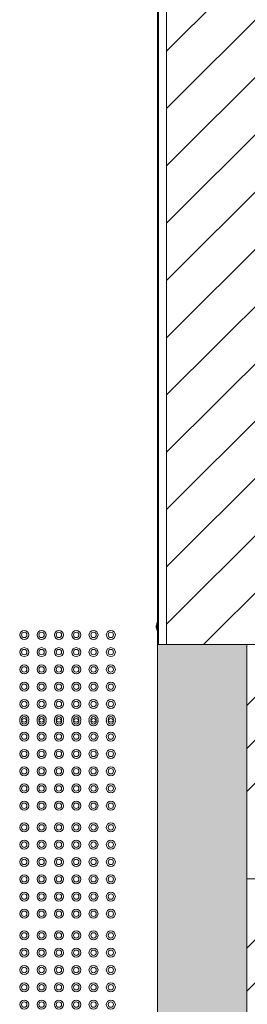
# Model space of a CAD drawing. Header units: metres. Extents: x 1.8 to 43.6, y -74.3 to -47.
# Tile 32 of 256: x 10.838 to 11.469, y -64.72 to -61.986. Entities that reach past the tile are written whole.
import ezdxf

# ---------------------------------------------------------------- set-up
doc = ezdxf.new("R2010")
doc.units = ezdxf.units.M
for name, color, linetype, lineweight in [('A-DOOR', 7, 'Continuous', 18), ('A-FLOR', 7, 'Continuous', 18), ('A-FLOR-PATT', 7, 'Continuous', 18), ('A-GENM', 7, 'Continuous', 18), ('A-WALL', 7, 'Continuous', 18), ('A-WALL-PATT', 7, 'Continuous', 18)]:
    doc.layers.add(name, color=color, linetype=linetype, lineweight=lineweight)
pattern_1 = [(45, (21.555, -63.351), (-0.33676, 0.33676), []), (45, (21.674, -63.351), (0, 0.67352), []), (45, (21.436, -63.351), (0, 0.67352), [])]

# ---------------------------------------------------------------- blocks, each defined once
blk = doc.blocks.new('Portas 13 - Portas 12-7011771-TÉRREO _0_32m - FRIGORÍFICA')
at = {"layer": 'A-DOOR', "true_color": 0xbababa}
h = blk.add_hatch(dxfattribs=at)
h.set_pattern_fill('FP_22', color=9, style=0, pattern_type=2)
h.set_pattern_definition(pattern_1)
h.paths.add_polyline_path([(11.5173, -64.8215), (11.5173, -64.1715), (11.4673, -64.1715), (11.4673, -64.8215)])
h = blk.add_hatch(dxfattribs=at)
h.set_pattern_fill('FP_22', color=9, style=0, pattern_type=2)
h.set_pattern_definition(pattern_1)
h.paths.add_polyline_path([(11.5173, -65.4715), (11.5173, -64.8215), (11.4673, -64.8215), (11.4673, -65.4715)])
at = {"layer": 'A-DOOR', "color": 253, "true_color": 0xaaaaaa}
for p, q in [((11.5173, -64.1715), (11.4673, -64.1715)), ((11.4673, -64.1715), (11.4673, -64.8215)), ((11.5173, -64.8215), (11.5173, -64.1715)), ((11.5173, -64.8215), (11.4673, -64.8215)), ((11.4673, -64.8215), (11.4673, -65.4715)), ((11.4673, -64.8215), (11.5173, -64.8215)), ((11.5173, -65.4715), (11.5173, -64.8215)), ((11.4673, -65.4715), (11.5173, -65.4715))]:
    blk.add_line(p, q, dxfattribs=at)
blk = doc.blocks.new('Led_Stripe_11805 - Led_Stripe_11805-8138824-TÉRREO _0_32m - FRIGORÍFICA')
at = {"layer": 'A-GENM', "color": 253, "true_color": 0xaaaaaa}
for p, q in [((11.2168, -63.6679), (11.2163, -63.6679)), ((11.2163, -63.6679), (11.2163, -63.6709)), ((11.2168, -63.6679), (11.2163, -63.6679)), ((11.2163, -63.6679), (11.2163, -63.6709)), ((11.2168, -63.6679), (11.2163, -63.6679)), ((11.2163, -63.6679), (11.2163, -63.6709)), ((11.2168, -63.6679), (11.2163, -63.6679)), ((11.2163, -63.6679), (11.2163, -63.6709)), ((11.2168, -63.6679), (11.2163, -63.6679)), ((11.2163, -63.6679), (11.2163, -63.6709)), ((11.2168, -63.6679), (11.2163, -63.6679)), ((11.2163, -63.6679), (11.2163, -63.6709)), ((11.2168, -63.6679), (11.2163, -63.6679)), ((11.2163, -63.6679), (11.2163, -63.6709)), ((11.2168, -63.6679), (11.2163, -63.6679)), ((11.2163, -63.6679), (11.2163, -63.6709)), ((11.2168, -63.6679), (11.2163, -63.6679)), ((11.2163, -63.6679), (11.2163, -63.6709)), ((11.2168, -63.6679), (11.2163, -63.6679)), ((11.2163, -63.6679), (11.2163, -63.6709)), ((11.2168, -63.6679), (11.2163, -63.6679)), ((11.2163, -63.6679), (11.2163, -63.6709)), ((11.2168, -63.6679), (11.2163, -63.6679)), ((11.2163, -63.6679), (11.2163, -63.6709)), ((11.2168, -63.6679), (11.2163, -63.6679)), ((11.2163, -63.6679), (11.2163, -63.6709)), ((11.2168, -63.6679), (11.2163, -63.6679)), ((11.2163, -63.6679), (11.2163, -63.6709)), ((11.2168, -63.6679), (11.2163, -63.6679)), ((11.2163, -63.6679), (11.2163, -63.6709)), ((11.2168, -63.6679), (11.2163, -63.6679)), ((11.2163, -63.6679), (11.2163, -63.6709)), ((11.2168, -63.6679), (11.2163, -63.6679)), ((11.2163, -63.6679), (11.2163, -63.6709)), ((11.2168, -63.6679), (11.2163, -63.6679)), ((11.2163, -63.6679), (11.2163, -63.6709)), ((11.2168, -63.6679), (11.2163, -63.6679)), ((11.2163, -63.6679), (11.2163, -63.6709)), ((11.2168, -63.6679), (11.2163, -63.6679)), ((11.2163, -63.6679), (11.2163, -63.6709)), ((11.2168, -63.6679), (11.2163, -63.6679)), ((11.2163, -63.6679), (11.2163, -63.6709)), ((11.2168, -63.6679), (11.2163, -63.6679)), ((11.2163, -63.6679), (11.2163, -63.6709)), ((11.2168, -63.6679), (11.2163, -63.6679)), ((11.2163, -63.6679), (11.2163, -63.6709)), ((11.2168, -63.6679), (11.2163, -63.6679)), ((11.2163, -63.6679), (11.2163, -63.6709)), ((11.2168, -63.6679), (11.2163, -63.6679)), ((11.2163, -63.6679), (11.2163, -63.6709)), ((11.2168, -63.6679), (11.2163, -63.6679)), ((11.2163, -63.6679), (11.2163, -63.6709)), ((11.2168, -63.6679), (11.2163, -63.6679)), ((11.2163, -63.6679), (11.2163, -63.6709)), ((11.2168, -63.6679), (11.2163, -63.6679)), ((11.2163, -63.6679), (11.2163, -63.6709)), ((11.2168, -63.6679), (11.2163, -63.6679)), ((11.2163, -63.6679), (11.2163, -63.6709)), ((11.2168, -63.6679), (11.2163, -63.6679)), ((11.2163, -63.6679), (11.2163, -63.6709)), ((11.2168, -63.6679), (11.2163, -63.6679)), ((11.2163, -63.6679), (11.2163, -63.6709)), ((11.2168, -63.6679), (11.2163, -63.6679)), ((11.2163, -63.6679), (11.2163, -63.6709)), ((11.2168, -63.6679), (11.2163, -63.6679)), ((11.2163, -63.6679), (11.2163, -63.6709)), ((11.2168, -63.6679), (11.2163, -63.6679)), ((11.2163, -63.6679), (11.2163, -63.6709)), ((11.2168, -63.6679), (11.2163, -63.6679)), ((11.2163, -63.6679), (11.2163, -63.6709)), ((11.2168, -63.6679), (11.2163, -63.6679)), ((11.2163, -63.6679), (11.2163, -63.6709)), ((11.2168, -63.6679), (11.2163, -63.6679)), ((11.2163, -63.6679), (11.2163, -63.6709)), ((11.2168, -63.6679), (11.2163, -63.6679)), ((11.2163, -63.6679), (11.2163, -63.6709)), ((11.2168, -63.6679), (11.2163, -63.6679)), ((11.2163, -63.6679), (11.2163, -63.6709)), ((11.2168, -63.6679), (11.2163, -63.6679)), ((11.2163, -63.6679), (11.2163, -63.6709)), ((11.2168, -63.6679), (11.2163, -63.6679)), ((11.2163, -63.6679), (11.2163, -63.6709)), ((11.2168, -63.6679), (11.2163, -63.6679)), ((11.2163, -63.6679), (11.2163, -63.6709)), ((11.2168, -63.6679), (11.2163, -63.6679)), ((11.2163, -63.6679), (11.2163, -63.6709)), ((11.2168, -63.6679), (11.2163, -63.6679)), ((11.2163, -63.6679), (11.2163, -63.6709)), ((11.2168, -63.6679), (11.2163, -63.6679)), ((11.2163, -63.6679), (11.2163, -63.6709)), ((11.2168, -63.6679), (11.2163, -63.6679)), ((11.2163, -63.6679), (11.2163, -63.6709)), ((11.2168, -63.6679), (11.2163, -63.6679)), ((11.2163, -63.6679), (11.2163, -63.6709)), ((11.2168, -63.6679), (11.2163, -63.6679)), ((11.2163, -63.6679), (11.2163, -63.6709)), ((11.2168, -63.6679), (11.2163, -63.6679)), ((11.2163, -63.6679), (11.2163, -63.6709)), ((11.2168, -63.6679), (11.2163, -63.6679)), ((11.2163, -63.6679), (11.2163, -63.6709)), ((11.2168, -63.6679), (11.2163, -63.6679)), ((11.2163, -63.6679), (11.2163, -63.6709)), ((11.2168, -63.6679), (11.2163, -63.6679)), ((11.2163, -63.6679), (11.2163, -63.6709)), ((11.2168, -63.6679), (11.2163, -63.6679)), ((11.2163, -63.6679), (11.2163, -63.6709)), ((11.2163, -63.6697), (11.2163, -63.6722)), ((11.2168, -63.6697), (11.2163, -63.6697)), ((11.2163, -63.6697), (11.2163, -63.6709)), ((11.2168, -63.6659), (11.2168, -63.6759)), ((11.2178, -63.6659), (11.2168, -63.6659)), ((11.2168, -63.6722), (11.2168, -63.6697)), ((11.2178, -63.6609), (11.2178, -63.6809)), ((11.2198, -63.6609), (11.2178, -63.6609)), ((11.2178, -63.6759), (11.2178, -63.6659)), ((11.2198, -63.6809), (11.2198, -63.6609)), ((11.2163, -63.6709), (11.2163, -63.6722)), ((11.2163, -63.6709), (11.2163, -63.674)), ((11.2163, -63.6709), (11.2163, -63.674)), ((11.2163, -63.6709), (11.2163, -63.674)), ((11.2163, -63.6709), (11.2163, -63.674)), ((11.2163, -63.6709), (11.2163, -63.674)), ((11.2163, -63.6709), (11.2163, -63.674)), ((11.2163, -63.6709), (11.2163, -63.674)), ((11.2163, -63.6709), (11.2163, -63.674)), ((11.2163, -63.6709), (11.2163, -63.674)), ((11.2163, -63.6709), (11.2163, -63.674)), ((11.2163, -63.6709), (11.2163, -63.674)), ((11.2163, -63.6709), (11.2163, -63.674)), ((11.2163, -63.6709), (11.2163, -63.674)), ((11.2163, -63.6709), (11.2163, -63.674)), ((11.2163, -63.6709), (11.2163, -63.674)), ((11.2163, -63.6709), (11.2163, -63.674)), ((11.2163, -63.6709), (11.2163, -63.674)), ((11.2163, -63.6709), (11.2163, -63.674)), ((11.2163, -63.6709), (11.2163, -63.674)), ((11.2163, -63.6709), (11.2163, -63.674)), ((11.2163, -63.6709), (11.2163, -63.674)), ((11.2163, -63.6709), (11.2163, -63.674)), ((11.2163, -63.6709), (11.2163, -63.674)), ((11.2163, -63.6709), (11.2163, -63.674)), ((11.2163, -63.6709), (11.2163, -63.674)), ((11.2163, -63.6709), (11.2163, -63.674)), ((11.2163, -63.6709), (11.2163, -63.674)), ((11.2163, -63.6709), (11.2163, -63.674)), ((11.2163, -63.6709), (11.2163, -63.674)), ((11.2163, -63.6709), (11.2163, -63.674)), ((11.2163, -63.6709), (11.2163, -63.674)), ((11.2163, -63.6709), (11.2163, -63.674)), ((11.2163, -63.6709), (11.2163, -63.674)), ((11.2163, -63.6709), (11.2163, -63.674)), ((11.2163, -63.6709), (11.2163, -63.674)), ((11.2163, -63.6709), (11.2163, -63.674)), ((11.2163, -63.6709), (11.2163, -63.674)), ((11.2163, -63.6709), (11.2163, -63.674)), ((11.2163, -63.6709), (11.2163, -63.674)), ((11.2163, -63.6709), (11.2163, -63.674)), ((11.2163, -63.6709), (11.2163, -63.674)), ((11.2163, -63.6709), (11.2163, -63.674)), ((11.2163, -63.6709), (11.2163, -63.674)), ((11.2163, -63.6709), (11.2163, -63.674)), ((11.2163, -63.6709), (11.2163, -63.674)), ((11.2163, -63.6709), (11.2163, -63.674)), ((11.2163, -63.6709), (11.2163, -63.674)), ((11.2163, -63.6709), (11.2163, -63.674)), ((11.2163, -63.6709), (11.2163, -63.674)), ((11.2163, -63.6709), (11.2163, -63.674)), ((11.2163, -63.6709), (11.2163, -63.674)), ((11.2163, -63.6709), (11.2163, -63.674)), ((11.2163, -63.6709), (11.2163, -63.674)), ((11.2163, -63.6722), (11.2168, -63.6722)), ((11.2163, -63.674), (11.2168, -63.674)), ((11.2163, -63.674), (11.2168, -63.674)), ((11.2163, -63.674), (11.2168, -63.674)), ((11.2163, -63.674), (11.2168, -63.674)), ((11.2163, -63.674), (11.2168, -63.674)), ((11.2163, -63.674), (11.2168, -63.674)), ((11.2163, -63.674), (11.2168, -63.674)), ((11.2163, -63.674), (11.2168, -63.674)), ((11.2163, -63.674), (11.2168, -63.674)), ((11.2163, -63.674), (11.2168, -63.674)), ((11.2163, -63.674), (11.2168, -63.674)), ((11.2163, -63.674), (11.2168, -63.674)), ((11.2163, -63.674), (11.2168, -63.674)), ((11.2163, -63.674), (11.2168, -63.674)), ((11.2163, -63.674), (11.2168, -63.674)), ((11.2163, -63.674), (11.2168, -63.674)), ((11.2163, -63.674), (11.2168, -63.674)), ((11.2163, -63.674), (11.2168, -63.674)), ((11.2163, -63.674), (11.2168, -63.674)), ((11.2163, -63.674), (11.2168, -63.674)), ((11.2163, -63.674), (11.2168, -63.674)), ((11.2163, -63.674), (11.2168, -63.674)), ((11.2163, -63.674), (11.2168, -63.674)), ((11.2163, -63.674), (11.2168, -63.674)), ((11.2163, -63.674), (11.2168, -63.674)), ((11.2163, -63.674), (11.2168, -63.674)), ((11.2163, -63.674), (11.2168, -63.674)), ((11.2163, -63.674), (11.2168, -63.674)), ((11.2163, -63.674), (11.2168, -63.674)), ((11.2163, -63.674), (11.2168, -63.674)), ((11.2163, -63.674), (11.2168, -63.674)), ((11.2163, -63.674), (11.2168, -63.674)), ((11.2163, -63.674), (11.2168, -63.674)), ((11.2163, -63.674), (11.2168, -63.674)), ((11.2163, -63.674), (11.2168, -63.674)), ((11.2163, -63.674), (11.2168, -63.674)), ((11.2163, -63.674), (11.2168, -63.674)), ((11.2163, -63.674), (11.2168, -63.674)), ((11.2163, -63.674), (11.2168, -63.674)), ((11.2163, -63.674), (11.2168, -63.674)), ((11.2163, -63.674), (11.2168, -63.674)), ((11.2163, -63.674), (11.2168, -63.674)), ((11.2163, -63.674), (11.2168, -63.674)), ((11.2163, -63.674), (11.2168, -63.674)), ((11.2163, -63.674), (11.2168, -63.674)), ((11.2163, -63.674), (11.2168, -63.674)), ((11.2163, -63.674), (11.2168, -63.674)), ((11.2163, -63.674), (11.2168, -63.674)), ((11.2163, -63.674), (11.2168, -63.674)), ((11.2163, -63.674), (11.2168, -63.674)), ((11.2163, -63.674), (11.2168, -63.674)), ((11.2163, -63.674), (11.2168, -63.674)), ((11.2163, -63.674), (11.2168, -63.674)), ((11.2168, -63.6759), (11.2178, -63.6759)), ((11.2178, -63.6809), (11.2198, -63.6809))]:
    blk.add_line(p, q, dxfattribs=at)
blk = doc.blocks.new('_ARQPWR_ACS Piso tátil de alerta - 30 cm Inox-7195133-TÉRREO _0_32m - FRIGORÍFICA')
at = {"layer": 'A-GENM', "color": 253, "true_color": 0xaaaaaa}
for centre, radius, start, end in [((-0.12, 0.12), 0.0125, 0, 180), ((-0.12, 0.12), 0.0125, 180, 360), ((-0.12, 0.12), 0.0075, 360, 180), ((-0.12, 0.12), 0.0075, 180, 360), ((-0.072, 0.12), 0.0125, 0, 180), ((-0.072, 0.12), 0.0125, 180, 360), ((-0.072, 0.12), 0.0075, 360, 180), ((-0.072, 0.12), 0.0075, 180, 360), ((-0.024, 0.12), 0.0125, 0, 180), ((-0.024, 0.12), 0.0125, 180, 360), ((-0.024, 0.12), 0.0075, 360, 180), ((-0.024, 0.12), 0.0075, 180, 360), ((0.024, 0.12), 0.0125, 0, 180), ((0.024, 0.12), 0.0125, 180, 360), ((0.024, 0.12), 0.0075, 360, 180), ((0.024, 0.12), 0.0075, 180, 360), ((0.072, 0.12), 0.0125, 0, 180), ((0.072, 0.12), 0.0125, 180, 360), ((0.072, 0.12), 0.0075, 360, 180), ((0.072, 0.12), 0.0075, 180, 360), ((0.12, 0.12), 0.0125, 0, 180), ((0.12, 0.12), 0.0125, 180, 360), ((0.12, 0.12), 0.0075, 360, 180), ((0.12, 0.12), 0.0075, 180, 360), ((-0.12, 0.072), 0.0125, 0, 180), ((-0.072, 0.072), 0.0125, 0, 180), ((-0.024, 0.072), 0.0125, 0, 180), ((0.024, 0.072), 0.0125, 0, 180), ((0.072, 0.072), 0.0125, 0, 180), ((0.12, 0.072), 0.0125, 0, 180), ((-0.12, 0.072), 0.0125, 180, 360), ((-0.12, 0.072), 0.0075, 360, 180), ((-0.12, 0.072), 0.0075, 180, 360), ((-0.072, 0.072), 0.0125, 180, 360), ((-0.072, 0.072), 0.0075, 360, 180), ((-0.072, 0.072), 0.0075, 180, 360), ((-0.024, 0.072), 0.0125, 180, 360), ((-0.024, 0.072), 0.0075, 360, 180), ((-0.024, 0.072), 0.0075, 180, 360), ((0.024, 0.072), 0.0125, 180, 360), ((0.024, 0.072), 0.0075, 360, 180), ((0.024, 0.072), 0.0075, 180, 360), ((0.072, 0.072), 0.0125, 180, 360), ((0.072, 0.072), 0.0075, 360, 180), ((0.072, 0.072), 0.0075, 180, 360), ((0.12, 0.072), 0.0125, 180, 360), ((0.12, 0.072), 0.0075, 360, 180), ((0.12, 0.072), 0.0075, 180, 360), ((-0.12, 0.024), 0.0125, 0, 180), ((-0.12, 0.024), 0.0075, 360, 180), ((-0.072, 0.024), 0.0125, 0, 180), ((-0.072, 0.024), 0.0075, 360, 180), ((-0.024, 0.024), 0.0125, 0, 180), ((-0.024, 0.024), 0.0075, 360, 180), ((0.024, 0.024), 0.0125, 0, 180), ((0.024, 0.024), 0.0075, 360, 180), ((0.072, 0.024), 0.0125, 0, 180), ((0.072, 0.024), 0.0075, 360, 180), ((0.12, 0.024), 0.0125, 0, 180), ((0.12, 0.024), 0.0075, 360, 180), ((-0.12, 0.024), 0.0125, 180, 360), ((-0.12, 0.024), 0.0075, 180, 360), ((-0.072, 0.024), 0.0125, 180, 360), ((-0.072, 0.024), 0.0075, 180, 360), ((-0.024, 0.024), 0.0125, 180, 360), ((-0.024, 0.024), 0.0075, 180, 360), ((0.024, 0.024), 0.0125, 180, 360), ((0.024, 0.024), 0.0075, 180, 360), ((0.072, 0.024), 0.0125, 180, 360), ((0.072, 0.024), 0.0075, 180, 360), ((0.12, 0.024), 0.0125, 180, 360), ((0.12, 0.024), 0.0075, 180, 360), ((-0.12, -0.024), 0.0125, 0, 180), ((-0.12, -0.024), 0.0125, 180, 360), ((-0.12, -0.024), 0.0075, 360, 180), ((-0.12, -0.024), 0.0075, 180, 360), ((-0.072, -0.024), 0.0125, 0, 180), ((-0.072, -0.024), 0.0125, 180, 360), ((-0.072, -0.024), 0.0075, 360, 180), ((-0.072, -0.024), 0.0075, 180, 360), ((-0.024, -0.024), 0.0125, 0, 180), ((-0.024, -0.024), 0.0125, 180, 360), ((-0.024, -0.024), 0.0075, 360, 180), ((-0.024, -0.024), 0.0075, 180, 360), ((0.024, -0.024), 0.0125, 0, 180), ((0.024, -0.024), 0.0125, 180, 360), ((0.024, -0.024), 0.0075, 360, 180), ((0.024, -0.024), 0.0075, 180, 360), ((0.072, -0.024), 0.0125, 0, 180), ((0.072, -0.024), 0.0125, 180, 360), ((0.072, -0.024), 0.0075, 360, 180), ((0.072, -0.024), 0.0075, 180, 360), ((0.12, -0.024), 0.0125, 0, 180), ((0.12, -0.024), 0.0125, 180, 360), ((0.12, -0.024), 0.0075, 360, 180), ((0.12, -0.024), 0.0075, 180, 360), ((-0.12, -0.072), 0.0125, 0, 180), ((-0.12, -0.072), 0.0125, 180, 360), ((-0.12, -0.072), 0.0075, 360, 180), ((-0.12, -0.072), 0.0075, 180, 360), ((-0.072, -0.072), 0.0125, 0, 180), ((-0.072, -0.072), 0.0125, 180, 360), ((-0.072, -0.072), 0.0075, 360, 180), ((-0.072, -0.072), 0.0075, 180, 360), ((-0.024, -0.072), 0.0125, 0, 180), ((-0.024, -0.072), 0.0125, 180, 360), ((-0.024, -0.072), 0.0075, 360, 180), ((-0.024, -0.072), 0.0075, 180, 360), ((0.024, -0.072), 0.0125, 0, 180), ((0.024, -0.072), 0.0125, 180, 360), ((0.024, -0.072), 0.0075, 360, 180), ((0.024, -0.072), 0.0075, 180, 360), ((0.072, -0.072), 0.0125, 0, 180), ((0.072, -0.072), 0.0125, 180, 360), ((0.072, -0.072), 0.0075, 360, 180), ((0.072, -0.072), 0.0075, 180, 360), ((0.12, -0.072), 0.0125, 0, 180), ((0.12, -0.072), 0.0125, 180, 360), ((0.12, -0.072), 0.0075, 360, 180), ((0.12, -0.072), 0.0075, 180, 360), ((-0.12, -0.12), 0.0125, 0, 180), ((-0.072, -0.12), 0.0125, 0, 180), ((-0.024, -0.12), 0.0125, 0, 180), ((0.024, -0.12), 0.0125, 0, 180), ((0.072, -0.12), 0.0125, 0, 180), ((0.12, -0.12), 0.0125, 0, 180), ((-0.12, -0.12), 0.0125, 180, 360), ((-0.12, -0.12), 0.0075, 360, 180), ((-0.12, -0.12), 0.0075, 180, 360), ((-0.072, -0.12), 0.0125, 180, 360), ((-0.072, -0.12), 0.0075, 360, 180), ((-0.072, -0.12), 0.0075, 180, 360), ((-0.024, -0.12), 0.0125, 180, 360), ((-0.024, -0.12), 0.0075, 360, 180), ((-0.024, -0.12), 0.0075, 180, 360), ((0.024, -0.12), 0.0125, 180, 360), ((0.024, -0.12), 0.0075, 360, 180), ((0.024, -0.12), 0.0075, 180, 360), ((0.072, -0.12), 0.0125, 180, 360), ((0.072, -0.12), 0.0075, 360, 180), ((0.072, -0.12), 0.0075, 180, 360), ((0.12, -0.12), 0.0125, 180, 360), ((0.12, -0.12), 0.0075, 360, 180), ((0.12, -0.12), 0.0075, 180, 360)]:
    blk.add_arc(centre, radius, start, end, dxfattribs=at)
blk = doc.blocks.new('_ARQPWR_ACS Piso tátil de alerta - 30 cm Inox-V74-TÉRREO _0_32m - FRIGORÍFICA')
at = {"layer": 'A-GENM', "color": 253, "true_color": 0xaaaaaa}
for centre, radius, start, end in [((-0.12, 0.12), 0.0125, 0, 180), ((-0.12, 0.12), 0.0125, 180, 194.0007), ((-0.12, 0.12), 0.0075, 360, 180), ((-0.12, 0.12), 0.0075, 180, 360), ((-0.12, 0.12), 0.0125, 345.9993, 360), ((-0.072, 0.12), 0.0125, 0, 180), ((-0.072, 0.12), 0.0125, 180, 194.0007), ((-0.072, 0.12), 0.0075, 360, 180), ((-0.072, 0.12), 0.0075, 180, 360), ((-0.072, 0.12), 0.0125, 345.9993, 360), ((-0.024, 0.12), 0.0125, 0, 180), ((-0.024, 0.12), 0.0125, 180, 194.0007), ((-0.024, 0.12), 0.0075, 360, 180), ((-0.024, 0.12), 0.0075, 180, 360), ((-0.024, 0.12), 0.0125, 345.9993, 360), ((0.024, 0.12), 0.0125, 0, 180), ((0.024, 0.12), 0.0125, 180, 194.0007), ((0.024, 0.12), 0.0075, 360, 180), ((0.024, 0.12), 0.0075, 180, 360), ((0.024, 0.12), 0.0125, 345.9993, 360), ((0.072, 0.12), 0.0125, 0, 180), ((0.072, 0.12), 0.0125, 180, 194.0007), ((0.072, 0.12), 0.0075, 360, 180), ((0.072, 0.12), 0.0075, 180, 360), ((0.072, 0.12), 0.0125, 345.9993, 360), ((0.12, 0.12), 0.0125, 0, 180), ((0.12, 0.12), 0.0125, 180, 194.0007), ((0.12, 0.12), 0.0075, 360, 180), ((0.12, 0.12), 0.0075, 180, 360), ((0.12, 0.12), 0.0125, 345.9993, 360), ((-0.12, 0.072), 0.0125, 0, 180), ((-0.072, 0.072), 0.0125, 0, 180), ((-0.024, 0.072), 0.0125, 0, 180), ((0.024, 0.072), 0.0125, 0, 180), ((0.072, 0.072), 0.0125, 0, 180), ((0.12, 0.072), 0.0125, 0, 180), ((-0.12, 0.072), 0.0125, 180, 360), ((-0.12, 0.072), 0.0075, 360, 180), ((-0.12, 0.072), 0.0075, 180, 360), ((-0.072, 0.072), 0.0125, 180, 360), ((-0.072, 0.072), 0.0075, 360, 180), ((-0.072, 0.072), 0.0075, 180, 360), ((-0.024, 0.072), 0.0125, 180, 360), ((-0.024, 0.072), 0.0075, 360, 180), ((-0.024, 0.072), 0.0075, 180, 360), ((0.024, 0.072), 0.0125, 180, 360), ((0.024, 0.072), 0.0075, 360, 180), ((0.024, 0.072), 0.0075, 180, 360), ((0.072, 0.072), 0.0125, 180, 360), ((0.072, 0.072), 0.0075, 360, 180), ((0.072, 0.072), 0.0075, 180, 360), ((0.12, 0.072), 0.0125, 180, 360), ((0.12, 0.072), 0.0075, 360, 180), ((0.12, 0.072), 0.0075, 180, 360), ((-0.12, 0.024), 0.0125, 0, 180), ((-0.12, 0.024), 0.0075, 360, 180), ((-0.072, 0.024), 0.0125, 0, 180), ((-0.072, 0.024), 0.0075, 360, 180), ((-0.024, 0.024), 0.0125, 0, 180), ((-0.024, 0.024), 0.0075, 360, 180), ((0.024, 0.024), 0.0125, 0, 180), ((0.024, 0.024), 0.0075, 360, 180), ((0.072, 0.024), 0.0125, 0, 180), ((0.072, 0.024), 0.0075, 360, 180), ((0.12, 0.024), 0.0125, 0, 180), ((0.12, 0.024), 0.0075, 360, 180), ((-0.12, 0.024), 0.0125, 180, 360), ((-0.12, 0.024), 0.0075, 180, 360), ((-0.072, 0.024), 0.0125, 180, 360), ((-0.072, 0.024), 0.0075, 180, 360), ((-0.024, 0.024), 0.0125, 180, 360), ((-0.024, 0.024), 0.0075, 180, 360), ((0.024, 0.024), 0.0125, 180, 360), ((0.024, 0.024), 0.0075, 180, 360), ((0.072, 0.024), 0.0125, 180, 360), ((0.072, 0.024), 0.0075, 180, 360), ((0.12, 0.024), 0.0125, 180, 360), ((0.12, 0.024), 0.0075, 180, 360), ((-0.12, -0.024), 0.0125, 0, 180), ((-0.12, -0.024), 0.0125, 180, 360), ((-0.12, -0.024), 0.0075, 360, 180), ((-0.12, -0.024), 0.0075, 180, 360), ((-0.072, -0.024), 0.0125, 0, 180), ((-0.072, -0.024), 0.0125, 180, 360), ((-0.072, -0.024), 0.0075, 360, 180), ((-0.072, -0.024), 0.0075, 180, 360), ((-0.024, -0.024), 0.0125, 0, 180), ((-0.024, -0.024), 0.0125, 180, 360), ((-0.024, -0.024), 0.0075, 360, 180), ((-0.024, -0.024), 0.0075, 180, 360), ((0.024, -0.024), 0.0125, 0, 180), ((0.024, -0.024), 0.0125, 180, 360), ((0.024, -0.024), 0.0075, 360, 180), ((0.024, -0.024), 0.0075, 180, 360), ((0.072, -0.024), 0.0125, 0, 180), ((0.072, -0.024), 0.0125, 180, 360), ((0.072, -0.024), 0.0075, 360, 180), ((0.072, -0.024), 0.0075, 180, 360), ((0.12, -0.024), 0.0125, 0, 180), ((0.12, -0.024), 0.0125, 180, 360), ((0.12, -0.024), 0.0075, 360, 180), ((0.12, -0.024), 0.0075, 180, 360), ((-0.12, -0.072), 0.0125, 0, 180), ((-0.12, -0.072), 0.0125, 180, 360), ((-0.12, -0.072), 0.0075, 360, 180), ((-0.12, -0.072), 0.0075, 180, 360), ((-0.072, -0.072), 0.0125, 0, 180), ((-0.072, -0.072), 0.0125, 180, 360), ((-0.072, -0.072), 0.0075, 360, 180), ((-0.072, -0.072), 0.0075, 180, 360), ((-0.024, -0.072), 0.0125, 0, 180), ((-0.024, -0.072), 0.0125, 180, 360), ((-0.024, -0.072), 0.0075, 360, 180), ((-0.024, -0.072), 0.0075, 180, 360), ((0.024, -0.072), 0.0125, 0, 180), ((0.024, -0.072), 0.0125, 180, 360), ((0.024, -0.072), 0.0075, 360, 180), ((0.024, -0.072), 0.0075, 180, 360), ((0.072, -0.072), 0.0125, 0, 180), ((0.072, -0.072), 0.0125, 180, 360), ((0.072, -0.072), 0.0075, 360, 180), ((0.072, -0.072), 0.0075, 180, 360), ((0.12, -0.072), 0.0125, 0, 180), ((0.12, -0.072), 0.0125, 180, 360), ((0.12, -0.072), 0.0075, 360, 180), ((0.12, -0.072), 0.0075, 180, 360), ((-0.12, -0.12), 0.0125, 0, 180), ((-0.072, -0.12), 0.0125, 0, 180), ((-0.024, -0.12), 0.0125, 0, 180), ((0.024, -0.12), 0.0125, 0, 180), ((0.072, -0.12), 0.0125, 0, 180), ((0.12, -0.12), 0.0125, 0, 180), ((-0.12, -0.12), 0.0125, 180, 360), ((-0.12, -0.12), 0.0075, 360, 180), ((-0.12, -0.12), 0.0075, 180, 360), ((-0.072, -0.12), 0.0125, 180, 360), ((-0.072, -0.12), 0.0075, 360, 180), ((-0.072, -0.12), 0.0075, 180, 360), ((-0.024, -0.12), 0.0125, 180, 360), ((-0.024, -0.12), 0.0075, 360, 180), ((-0.024, -0.12), 0.0075, 180, 360), ((0.024, -0.12), 0.0125, 180, 360), ((0.024, -0.12), 0.0075, 360, 180), ((0.024, -0.12), 0.0075, 180, 360), ((0.072, -0.12), 0.0125, 180, 360), ((0.072, -0.12), 0.0075, 360, 180), ((0.072, -0.12), 0.0075, 180, 360), ((0.12, -0.12), 0.0125, 180, 360), ((0.12, -0.12), 0.0075, 360, 180), ((0.12, -0.12), 0.0075, 180, 360)]:
    blk.add_arc(centre, radius, start, end, dxfattribs=at)
blk = doc.blocks.new('_ARQPWR_ACS Piso tátil de alerta - 30 cm Inox-V75-TÉRREO _0_32m - FRIGORÍFICA')
at = {"layer": 'A-GENM', "color": 253, "true_color": 0xaaaaaa}
for centre, radius, start, end in [((-0.12, 0.12), 0.0125, 0, 180), ((-0.12, 0.12), 0.0125, 180, 360), ((-0.12, 0.12), 0.0075, 360, 180), ((-0.12, 0.12), 0.0075, 180, 360), ((-0.072, 0.12), 0.0125, 0, 180), ((-0.072, 0.12), 0.0125, 180, 360), ((-0.072, 0.12), 0.0075, 360, 180), ((-0.072, 0.12), 0.0075, 180, 360), ((-0.024, 0.12), 0.0125, 0, 180), ((-0.024, 0.12), 0.0125, 180, 360), ((-0.024, 0.12), 0.0075, 360, 180), ((-0.024, 0.12), 0.0075, 180, 360), ((0.024, 0.12), 0.0125, 0, 180), ((0.024, 0.12), 0.0125, 180, 360), ((0.024, 0.12), 0.0075, 360, 180), ((0.024, 0.12), 0.0075, 180, 360), ((0.072, 0.12), 0.0125, 0, 180), ((0.072, 0.12), 0.0125, 180, 360), ((0.072, 0.12), 0.0075, 360, 180), ((0.072, 0.12), 0.0075, 180, 360), ((0.12, 0.12), 0.0125, 0, 180), ((0.12, 0.12), 0.0125, 180, 360), ((0.12, 0.12), 0.0075, 360, 180), ((0.12, 0.12), 0.0075, 180, 360), ((-0.12, 0.072), 0.0125, 0, 180), ((-0.072, 0.072), 0.0125, 0, 180), ((-0.024, 0.072), 0.0125, 0, 180), ((0.024, 0.072), 0.0125, 0, 180), ((0.072, 0.072), 0.0125, 0, 180), ((0.12, 0.072), 0.0125, 0, 180), ((-0.12, 0.072), 0.0125, 180, 360), ((-0.12, 0.072), 0.0075, 360, 180), ((-0.12, 0.072), 0.0075, 180, 360), ((-0.072, 0.072), 0.0125, 180, 360), ((-0.072, 0.072), 0.0075, 360, 180), ((-0.072, 0.072), 0.0075, 180, 360), ((-0.024, 0.072), 0.0125, 180, 360), ((-0.024, 0.072), 0.0075, 360, 180), ((-0.024, 0.072), 0.0075, 180, 360), ((0.024, 0.072), 0.0125, 180, 360), ((0.024, 0.072), 0.0075, 360, 180), ((0.024, 0.072), 0.0075, 180, 360), ((0.072, 0.072), 0.0125, 180, 360), ((0.072, 0.072), 0.0075, 360, 180), ((0.072, 0.072), 0.0075, 180, 360), ((0.12, 0.072), 0.0125, 180, 360), ((0.12, 0.072), 0.0075, 360, 180), ((0.12, 0.072), 0.0075, 180, 360), ((-0.12, 0.024), 0.0125, 0, 180), ((-0.12, 0.024), 0.0075, 360, 180), ((-0.072, 0.024), 0.0125, 0, 180), ((-0.072, 0.024), 0.0075, 360, 180), ((-0.024, 0.024), 0.0125, 0, 180), ((-0.024, 0.024), 0.0075, 360, 180), ((0.024, 0.024), 0.0125, 0, 180), ((0.024, 0.024), 0.0075, 360, 180), ((0.072, 0.024), 0.0125, 0, 180), ((0.072, 0.024), 0.0075, 360, 180), ((0.12, 0.024), 0.0125, 0, 180), ((0.12, 0.024), 0.0075, 360, 180), ((-0.12, 0.024), 0.0125, 180, 360), ((-0.12, 0.024), 0.0075, 180, 360), ((-0.072, 0.024), 0.0125, 180, 360), ((-0.072, 0.024), 0.0075, 180, 360), ((-0.024, 0.024), 0.0125, 180, 360), ((-0.024, 0.024), 0.0075, 180, 360), ((0.024, 0.024), 0.0125, 180, 360), ((0.024, 0.024), 0.0075, 180, 360), ((0.072, 0.024), 0.0125, 180, 360), ((0.072, 0.024), 0.0075, 180, 360), ((0.12, 0.024), 0.0125, 180, 360), ((0.12, 0.024), 0.0075, 180, 360), ((-0.12, -0.024), 0.0125, 0, 180), ((-0.12, -0.024), 0.0125, 180, 360), ((-0.12, -0.024), 0.0075, 360, 180), ((-0.12, -0.024), 0.0075, 180, 360), ((-0.072, -0.024), 0.0125, 0, 180), ((-0.072, -0.024), 0.0125, 180, 360), ((-0.072, -0.024), 0.0075, 360, 180), ((-0.072, -0.024), 0.0075, 180, 360), ((-0.024, -0.024), 0.0125, 0, 180), ((-0.024, -0.024), 0.0125, 180, 360), ((-0.024, -0.024), 0.0075, 360, 180), ((-0.024, -0.024), 0.0075, 180, 360), ((0.024, -0.024), 0.0125, 0, 180), ((0.024, -0.024), 0.0125, 180, 360), ((0.024, -0.024), 0.0075, 360, 180), ((0.024, -0.024), 0.0075, 180, 360), ((0.072, -0.024), 0.0125, 0, 180), ((0.072, -0.024), 0.0125, 180, 360), ((0.072, -0.024), 0.0075, 360, 180), ((0.072, -0.024), 0.0075, 180, 360), ((0.12, -0.024), 0.0125, 0, 180), ((0.12, -0.024), 0.0125, 180, 360), ((0.12, -0.024), 0.0075, 360, 180), ((0.12, -0.024), 0.0075, 180, 360), ((-0.12, -0.072), 0.0125, 0, 180), ((-0.12, -0.072), 0.0125, 180, 360), ((-0.12, -0.072), 0.0075, 360, 180), ((-0.12, -0.072), 0.0075, 180, 360), ((-0.072, -0.072), 0.0125, 0, 180), ((-0.072, -0.072), 0.0125, 180, 360), ((-0.072, -0.072), 0.0075, 360, 180), ((-0.072, -0.072), 0.0075, 180, 360), ((-0.024, -0.072), 0.0125, 0, 180), ((-0.024, -0.072), 0.0125, 180, 360), ((-0.024, -0.072), 0.0075, 360, 180), ((-0.024, -0.072), 0.0075, 180, 360), ((0.024, -0.072), 0.0125, 0, 180), ((0.024, -0.072), 0.0125, 180, 360), ((0.024, -0.072), 0.0075, 360, 180), ((0.024, -0.072), 0.0075, 180, 360), ((0.072, -0.072), 0.0125, 0, 180), ((0.072, -0.072), 0.0125, 180, 360), ((0.072, -0.072), 0.0075, 360, 180), ((0.072, -0.072), 0.0075, 180, 360), ((0.12, -0.072), 0.0125, 0, 180), ((0.12, -0.072), 0.0125, 180, 360), ((0.12, -0.072), 0.0075, 360, 180), ((0.12, -0.072), 0.0075, 180, 360), ((-0.12, -0.12), 0.0125, 165.9993, 180), ((-0.12, -0.12), 0.0125, 180, 360), ((-0.12, -0.12), 0.0075, 360, 180), ((-0.12, -0.12), 0.0075, 180, 360), ((-0.12, -0.12), 0.0125, 0, 14.0007), ((-0.072, -0.12), 0.0125, 165.9993, 180), ((-0.072, -0.12), 0.0125, 180, 360), ((-0.072, -0.12), 0.0075, 360, 180), ((-0.072, -0.12), 0.0075, 180, 360), ((-0.072, -0.12), 0.0125, 0, 14.0007), ((-0.024, -0.12), 0.0125, 165.9993, 180), ((-0.024, -0.12), 0.0125, 180, 360), ((-0.024, -0.12), 0.0075, 360, 180), ((-0.024, -0.12), 0.0075, 180, 360), ((-0.024, -0.12), 0.0125, 0, 14.0007), ((0.024, -0.12), 0.0125, 165.9993, 180), ((0.024, -0.12), 0.0125, 180, 360), ((0.024, -0.12), 0.0075, 360, 180), ((0.024, -0.12), 0.0075, 180, 360), ((0.024, -0.12), 0.0125, 0, 14.0007), ((0.072, -0.12), 0.0125, 165.9993, 180), ((0.072, -0.12), 0.0125, 180, 360), ((0.072, -0.12), 0.0075, 360, 180), ((0.072, -0.12), 0.0075, 180, 360), ((0.072, -0.12), 0.0125, 0, 14.0007), ((0.12, -0.12), 0.0125, 165.9993, 180), ((0.12, -0.12), 0.0125, 180, 360), ((0.12, -0.12), 0.0075, 360, 180), ((0.12, -0.12), 0.0075, 180, 360), ((0.12, -0.12), 0.0125, 0, 14.0007)]:
    blk.add_arc(centre, radius, start, end, dxfattribs=at)
blk = doc.blocks.new('4 GRE - ESCOLA DE CINEMA E AUDIOVISUAL CINE REX R07_rvt-1-TÉRREO _0_32m - FRIGORÍFICA')
at = {"layer": 'A-FLOR-PATT', "true_color": 0xdec4aa}
h = blk.add_hatch(dxfattribs=at)
h.set_pattern_fill('FP_11', color=9, style=0, pattern_type=2)
h.set_pattern_definition([(0, (21.555, -62.9), (0.4572, 0.1143), [0.03772, -0.30518, 0.03772, -0.30518, -1.829]), (0, (21.555, -62.9), (0.4572, 0.1143), [-0.6858, 0.03772, -0.64808, 0.03772, -0.30518, -0.8001]), (0, (21.555, -62.9), (0.4572, 0.1143), [-1.714, 0.03772, -0.19088, 0.03772, -0.53378]), (120, (21.726, -62.843), (-0.3275867, 0.3387968), [0.03772, -0.30518, 0.03772, -0.30518, -1.829]), (120, (21.726, -62.843), (-0.3275867, 0.3387968), [-0.6858, 0.03772, -0.64808, 0.03772, -0.30518, -0.8001]), (120, (21.726, -62.843), (-0.3275867, 0.3387968), [-1.715, 0.03772, -0.19088, 0.03772, -0.53378]), (240, (21.784, -62.614), (-0.1296133, -0.4530968), [0.03772, -0.30518, 0.03772, -0.30518, -1.829]), (240, (21.784, -62.614), (-0.1296133, -0.4530968), [-0.6858, 0.03772, -0.64808, 0.03772, -0.30518, -0.8001]), (240, (21.784, -62.614), (-0.1296133, -0.4530968), [-1.715, 0.03772, -0.19088, 0.03772, -0.53378])])
h.paths.add_polyline_path([(12.294, -67.9156), (13.799, -67.9156), (13.799, -63.5222), (13.4809, -63.5222), (13.4809, -62.7222), (13.799, -62.7222), (13.799, -59.7776), (13.4809, -59.7776), (13.4809, -58.9776), (13.799, -58.9776), (13.799, -54.8679), (12.294, -54.8679), (12.294, -57.5884), (11.5145, -57.5884), (11.5145, -58.8884), (12.159, -58.8884), (12.159, -58.8919), (12.294, -58.8919), (12.294, -63.7209), (11.5173, -63.7209), (11.5173, -65.0209), (12.294, -65.0209), (12.294, -67.9129)])
h.paths.add_polyline_path([(12.159, -67.9156), (12.224, -67.9156), (12.224, -65.0909), (12.159, -65.0909), (12.159, -67.4514)])
h.paths.add_polyline_path([(11.2448, -65.0209), (11.4673, -65.0209), (11.4673, -63.7209), (11.2198, -63.7209), (11.2198, -65.0209), (11.2365, -65.0209)])
h.paths.add_polyline_path([(12.159, -63.6509), (12.224, -63.6509), (12.224, -58.9619), (12.159, -58.9619), (12.159, -62.3381)])
h.paths.add_polyline_path([(11.454, -58.8884), (11.454, -57.5884), (11.2198, -57.5884), (11.2198, -58.8884), (11.2365, -58.8884)])
at = {"layer": 'A-WALL-PATT', "true_color": 0xd4d4d4}
h = blk.add_hatch(dxfattribs=at)
h.set_pattern_fill('FP_9', color=254, style=0, pattern_type=2)
h.set_pattern_definition([(50, (21.555, -62.9), (0.546555, -0.047815), [0.05715, -0.62865]), (355, (21.555, -62.9), (-0.105728, 0.573166), [0.04572, -0.50292]), (100.451, (21.601, -62.904), (0.440828, 0.52535), [0.04857, -0.53427]), (46.184, (21.555, -62.748), (0.813237, -0.12613), [0.08573, -0.94298]), (96.636, (21.623, -62.758), (0.71221, 0.742287), [0.07286, -0.80141]), (351.184, (21.555, -62.748), (0.712217, 0.742274), [0.06858, -0.75438]), (21, (21.631, -62.786), (0.454846, -0.306795), [0.05715, -0.62865]), (326, (21.631, -62.786), (0.185405, 0.55256), [0.04572, -0.50292]), (71.451, (21.669, -62.811), (0.64025, 0.245763), [0.04857, -0.53427]), (37.5, (21.555, -62.9), (0.009261, 0.2536672), [0.02515, -0.47168, 0.02515, -0.48539, -0.50482]), (37.5, (21.555, -62.9), (0.009261, 0.2536672), [-1.007, 0.02515, -0.47968]), (7.5, (21.555, -62.9), (0.200456, 0.300546), [0.02515, -0.26594, 0.02515, -0.46025, -0.1924]), (7.5, (21.555, -62.9), (0.200456, 0.300546), [-0.77648, 0.02515, -0.16726]), (327.5, (21.385, -62.9), (0.4067682, -0.0171882), [0.02515, -0.16535, 0.02515, -0.56921, -0.78867]), (327.5, (21.385, -62.9), (0.4067682, -0.0171882), [-0.78486, 0.02515, -0.76352]), (317.5, (21.309, -62.9), (0.444383, 0.076279), [0.02515, -0.2225, 0.02515, -0.36957, -0.56007]), (317.5, (21.309, -62.9), (0.444383, 0.076279), [-0.64237, 0.02515, -0.53492])])
h.paths.add_polyline_path([(11.2223, -71.4719), (11.2223, -70.1455), (11.2198, -70.1455), (11.2198, -71.4719)])
h.paths.add_polyline_path([(11.2198, -68.4855), (11.2223, -68.4855), (11.2223, -68.3801), (11.2198, -68.3801), (11.2198, -68.4635)])
h.paths.add_polyline_path([(11.2223, -67.8851), (11.2223, -65.5719), (11.2198, -65.5719), (11.2198, -67.8851)])
h.paths.add_polyline_path([(11.2223, -63.7209), (11.2223, -58.8919), (11.2198, -58.8919), (11.2198, -63.7209)])
h.paths.add_polyline_path([(11.2198, -57.5884), (11.2223, -57.5884), (11.2223, -54.34), (11.2198, -54.34), (11.2198, -57.5443)])
h.paths.add_polyline_path([(11.2223, -54.3315), (11.2223, -54.1615), (11.2198, -54.1615), (11.2198, -54.3315)])
h = blk.add_hatch(dxfattribs=at)
h.set_pattern_fill('FP_10', color=254, style=0, pattern_type=2)
h.set_pattern_definition([(45, (21.555, -62.9), (-0.0795495, 0.0795495), [])])
h.paths.add_polyline_path([(11.2448, -71.4969), (11.6948, -71.4969), (11.6948, -70.1455), (11.2448, -70.1455), (11.2448, -71.4744)])
h.paths.add_polyline_path([(11.5706, -68.4855), (11.6948, -68.4855), (11.6948, -65.5719), (11.2448, -65.5719), (11.2448, -68.4855)])
h.paths.add_polyline_path([(11.6948, -63.7209), (11.6948, -58.8919), (11.2448, -58.8919), (11.2448, -63.7209), (11.5706, -63.7209)])
h.paths.add_polyline_path([(11.2448, -57.5884), (11.6948, -57.5884), (11.6948, -54.16), (11.2448, -54.16), (11.2448, -57.2248)])
at = {"layer": 'A-FLOR', "color": 253, "true_color": 0xaaaaaa}
for p, q in [((11.2198, -63.7209), (11.2198, -65.0209)), ((11.2198, -65.0209), (11.2198, -63.7209))]:
    blk.add_line(p, q, dxfattribs=at)
at = {"layer": 'A-WALL', "color": 253, "true_color": 0xaaaaaa}
for p, q in [((11.2198, -58.8919), (11.2198, -63.7209)), ((11.2223, -63.7209), (11.2223, -58.8919)), ((11.2448, -63.7209), (11.2448, -58.8919)), ((11.2198, -63.7209), (11.6948, -63.7209))]:
    blk.add_line(p, q, dxfattribs=at)
at = {"layer": 'A-DOOR', "color": 253, "lineweight": 18, "true_color": 0xaaaaaa}
blk.add_blockref('Portas 13 - Portas 12-7011771-TÉRREO _0_32m - FRIGORÍFICA', (0, 0.4505), dxfattribs=at)
at = {"layer": 'A-GENM', "color": 253, "lineweight": 18, "true_color": 0xaaaaaa}
for name, p in [('Led_Stripe_11805 - Led_Stripe_11805-8138824-TÉRREO _0_32m - FRIGORÍFICA', (0, 0)), ('_ARQPWR_ACS Piso tátil de alerta - 30 cm Inox-V75-TÉRREO _0_32m - FRIGORÍFICA', (10.9704, -63.8139)), ('_ARQPWR_ACS Piso tátil de alerta - 30 cm Inox-V74-TÉRREO _0_32m - FRIGORÍFICA', (10.9704, -64.0484)), ('_ARQPWR_ACS Piso tátil de alerta - 30 cm Inox-7195133-TÉRREO _0_32m - FRIGORÍFICA', (10.9704, -64.3484)), ('_ARQPWR_ACS Piso tátil de alerta - 30 cm Inox-7195133-TÉRREO _0_32m - FRIGORÍFICA', (10.9704, -64.6484))]:
    blk.add_blockref(name, p, dxfattribs=at)

msp = doc.modelspace()

# ---------------------------------------------------------------- block references
at = {"lineweight": 5}
msp.add_blockref('4 GRE - ESCOLA DE CINEMA E AUDIOVISUAL CINE REX R07_rvt-1-TÉRREO _0_32m - FRIGORÍFICA', (0, 0), dxfattribs=at)

doc.saveas('drawing.dxf')
